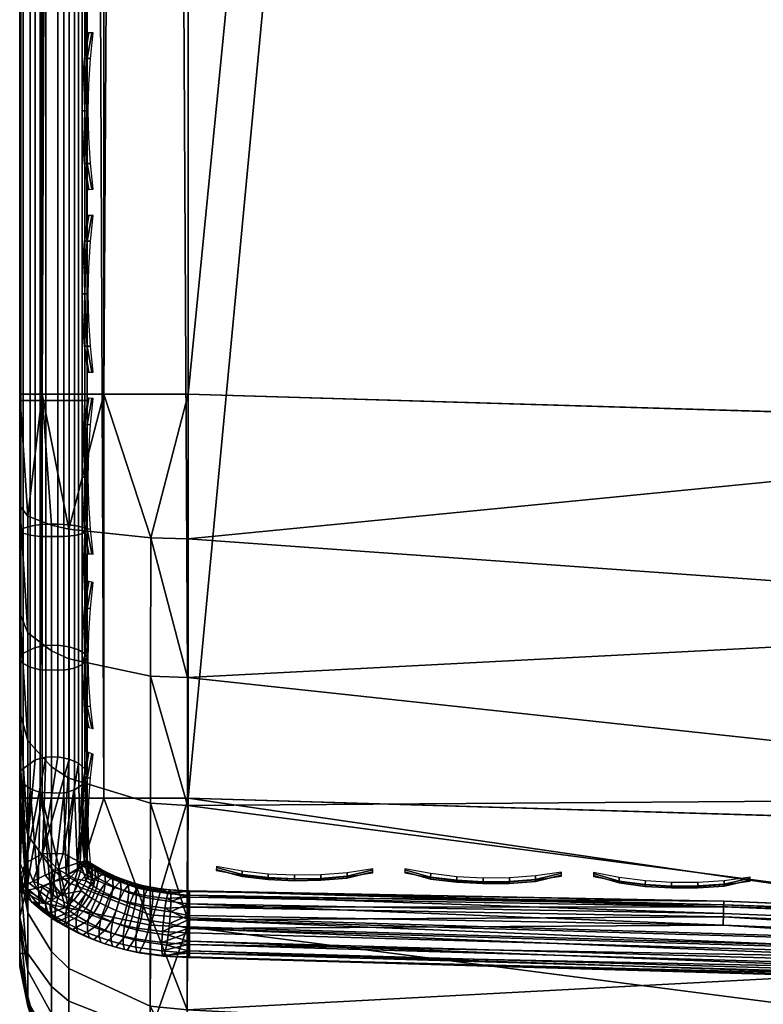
# Model space of a CAD drawing. Header units: inches. Extents: x 0 to 63.6, y -63.6 to 0.
# Tile 2 of 256: x 0 to 1.1, y -27.8 to -26.3. Entities that reach past the tile are written whole.
import ezdxf

# ---------------------------------------------------------------- set-up
doc = ezdxf.new("R2010")
doc.units = ezdxf.units.IN
doc.header["$LTSCALE"] = 0.03937
doc.header["$MEASUREMENT"] = 0
for name, color, linetype in [('A-FURN-3-ST', 151, 'Continuous'), ('A-FURN-3-ST-SEAM', 250, 'Continuous'), ('A-FURN-3-STITCH', 15, 'Continuous')]:
    doc.layers.add(name, color=color, linetype=linetype)

msp = doc.modelspace()

# ---------------------------------------------------------------- meshes
at = {"layer": 'A-FURN-3-ST'}
mesh = msp.add_polyface(dxfattribs=at)
corners = [(0.2497, -27.1155, 17.9788), (1.9318, -26.9508, 18), (0.25, -26.9009, 18), (0.2493, -27.3218, 17.9162), (1.9168, -27.2351, 17.9625), (0.249, -27.5119, 17.8145), (1.9029, -27.5001, 17.8526), (0.2488, -27.6787, 17.6778), (1.8909, -27.7276, 17.6778), (0.1946, -27.1142, 17.9727), (0.125, -26.9009, 17.9665), (0.0731, -27.1011, 17.9069), (0.0335, -26.9009, 17.875), (0.0473, -27.0952, 17.8771), (0.0121, -27.0817, 17.8091), (0.0121, -27.2555, 17.7562), (0.0472, -27.2821, 17.8203), (0.0121, -27.4157, 17.6705), (0.0471, -27.4542, 17.7281), (0.0121, -27.5561, 17.5553), (0.0471, -27.6052, 17.6043), (0.0121, -27.6712, 17.4148), (0.047, -27.7288, 17.4532), (0, -27.6075, 17.3722), (0.012, -27.7569, 17.2546), (0, -27.5019, 17.501), (0, -27.373, 17.6067), (0, -27.2261, 17.6853), (0, -27.0667, 17.7337), (0, -26.9009, 17.75), (0.1938, -27.6742, 17.6733), (0.1941, -27.5084, 17.8092), (0.1943, -27.3194, 17.9104), (0.073, -27.2937, 17.8484), (0.0729, -27.4711, 17.7533), (0.0728, -27.6266, 17.6257), (0.0472, -27.6525, 5.134), (0.0121, -27.6259, 5.1981), (0.0335, -27.5009, 5.125), (0, -27.5009, 5.25), (0, -27.5965, 5.269), (0, -27.6776, 5.3232), (0.0121, -27.7319, 5.269), (0.073, -27.6641, 5.1059), (0.125, -27.5009, 5.0335), (0.1943, -27.6898, 5.0439), (0.25, -27.5009, 5), (0.2493, -27.6922, 5.0381), (1.894, -27.7413, 5.0381), (0, -4.6005, 16.9), (0, -27.7509, 5.5), (0, -27.7509, 16.9), (0, -27.7345, 17.0658), (0, -27.6861, 17.2252), (0, -27.7318, 5.4043)]
mesh.append_faces([[corners[k] for k in face] for face in [(0, 1, 2), (0, 3, 4), (3, 5, 6), (5, 7, 8), (0, 2, 9), (9, 2, 10), (9, 10, 11), (11, 10, 12), (11, 12, 13), (13, 12, 14), (13, 14, 15, 16), (16, 15, 17, 18), (18, 17, 19, 20), (20, 19, 21, 22), (23, 24, 21), (23, 21, 25), (25, 21, 19), (25, 19, 26), (26, 19, 17), (26, 17, 27), (27, 17, 15), (27, 15, 28), (28, 15, 14), (28, 14, 29), (29, 14, 12), (30, 7, 31), (31, 7, 5), (31, 5, 32), (32, 5, 3), (32, 3, 9), (9, 3, 0), (32, 9, 11, 33), (33, 11, 13, 16), (33, 16, 18, 34), (34, 18, 20, 35), (32, 33, 34, 31), (31, 34, 35, 30), (36, 37, 38), (38, 37, 39), (39, 37, 40), (40, 37, 41), (41, 37, 42), (36, 38, 43), (43, 38, 44), (43, 44, 45), (45, 44, 46), (45, 46, 47), (46, 48, 47), (49, 50, 51), (29, 51, 52), (29, 52, 53), (50, 39, 54), (54, 39, 41), (41, 39, 40), (53, 23, 29), (29, 23, 25), (29, 25, 26), (26, 27, 29), (29, 27, 28)]])
mesh = msp.add_polyface(dxfattribs=at)
corners = [(8.5832, -27.9167, 18), (14.8812, -7.385, 18), (12.828, -6.8816, 18), (6.9387, -27.5612, 18), (10.758, -6.4531, 18), (8.6737, -6.1001, 18), (5.2796, -27.2813, 18), (6.5781, -5.823, 18), (3.6095, -27.0777, 18), (4.4737, -5.6222, 18), (1.9318, -26.9508, 18), (2.3634, -5.498, 18), (0.25, -26.9009, 18), (0.25, -5.4505, 18), (12.8904, -6.6038, 17.9625), (10.8102, -6.1732, 17.9625), (8.7157, -5.8185, 17.9625), (6.6097, -5.5401, 17.9625), (4.495, -5.3383, 17.9625), (10.9521, -5.4085, 17.1847), (13.068, -5.8081, 16.9), (10.9586, -5.3715, 16.9), (13.0363, -5.952, 17.45), (13.0601, -5.8447, 17.1847), (10.9323, -5.5166, 17.45), (12.9982, -6.1226, 17.6778), (10.9004, -5.6884, 17.6778), (8.8138, -5.1578, 17.45), (8.7882, -5.3307, 17.6778), (12.9484, -6.3449, 17.8526), (10.8588, -5.9124, 17.8526), (8.7548, -5.5561, 17.8526), (6.6392, -5.2764, 17.8526), (13.068, -5.8081, 5.5), (10.9586, -5.3715, 5.5), (0, -5.4505, 17.75), (0, -26.9009, 17.75), (0.0335, -5.4505, 17.875), (0.0335, -26.9009, 17.875), (0.125, -5.4505, 17.9665), (0.125, -26.9009, 17.9665), (0.25, -4.8505, 5), (0.25, -27.5009, 5), (0.125, -4.8505, 5.0335), (0.125, -27.5009, 5.0335), (0.0335, -4.8505, 5.125), (0.0335, -27.5009, 5.125), (0, -4.8505, 5.25), (0, -27.5009, 5.25), (15.0329, -6.8045, 5), (8.4459, -28.5008, 5), (12.9585, -6.2959, 5), (6.8285, -28.151, 5), (10.867, -5.8631, 5), (8.7611, -5.5065, 5), (5.1967, -27.8756, 5), (6.6437, -5.2266, 5), (3.5541, -27.6752, 5), (4.5175, -5.0238, 5), (1.9041, -27.5502, 5), (2.3853, -4.8984, 5), (10.9518, -5.409, 5.3087), (13.0005, -6.1093, 5.0381), (10.9021, -5.675, 5.0381), (10.9319, -5.5155, 5.1464), (13.0361, -5.951, 5.1464), (13.0598, -5.8452, 5.3087), (8.7894, -5.3172, 5.0381), (8.8134, -5.1568, 5.1464), (0, -4.6005, 5.5), (0, -27.7509, 5.5), (0, -4.6005, 16.9), (0, -27.7509, 16.9)]
mesh.append_faces([[corners[k] for k in face] for face in [(0, 1, 2), (3, 2, 4), (3, 4, 5), (6, 5, 7), (8, 7, 9), (8, 9, 10), (10, 9, 11), (10, 11, 12), (12, 11, 13), (4, 14, 15), (4, 15, 5), (5, 15, 16), (5, 16, 7), (7, 16, 17), (7, 17, 9), (9, 17, 18), (9, 18, 11), (19, 20, 21), (22, 23, 19, 24), (25, 22, 24, 26), (26, 24, 27, 28), (29, 25, 26, 30), (30, 26, 28, 31), (14, 29, 30, 15), (15, 30, 31, 16), (16, 31, 32, 17), (21, 33, 34), (35, 36, 37), (37, 36, 38), (37, 38, 39), (39, 38, 40), (39, 40, 13), (13, 40, 12), (41, 42, 43), (43, 42, 44), (43, 44, 45), (45, 44, 46), (45, 46, 47), (47, 46, 48), (49, 50, 51), (51, 52, 53), (53, 52, 54), (54, 55, 56), (56, 57, 58), (58, 59, 60), (60, 59, 42), (60, 42, 41), (33, 61, 34), (62, 53, 63), (62, 63, 64, 65), (65, 64, 61, 66), (53, 54, 63), (63, 54, 67), (63, 67, 68, 64), (69, 70, 71), (71, 72, 36), (69, 47, 48), (69, 48, 70), (36, 35, 71)]])
mesh = msp.add_polyface(dxfattribs=at)
corners = [(5.2387, -27.5631, 17.9625), (6.9387, -27.5612, 18), (5.2796, -27.2813, 18), (3.5815, -27.3611, 17.9625), (3.6095, -27.0777, 18), (1.9168, -27.2351, 17.9625), (1.9318, -26.9508, 18), (0.2497, -27.1155, 17.9788), (0.2493, -27.3218, 17.9162), (1.9029, -27.5001, 17.8526), (3.5555, -27.6251, 17.8526), (5.2006, -27.8256, 17.8526), (6.8348, -28.1013, 17.8526), (6.8849, -27.8408, 17.9625), (0.249, -27.5119, 17.8145), (1.8909, -27.7276, 17.6778), (3.5331, -27.8518, 17.6778), (5.1679, -28.0511, 17.6778), (6.7918, -28.325, 17.6778), (0.2486, -27.8153, 17.511), (1.8817, -27.9021, 17.45), (0.2483, -27.9797, 17.1146), (1.8759, -28.0119, 17.1847), (0.2483, -28.0009, 16.9), (1.9287, -28.0522, 16.9), (3.5051, -28.1351, 17.1847), (3.6049, -28.1828, 16.9), (5.127, -28.3328, 17.1847), (5.273, -28.3922, 16.9), (6.738, -28.6046, 17.1847), (6.9294, -28.6801, 16.9), (6.7588, -28.4967, 17.45), (5.1427, -28.2241, 17.45), (3.5159, -28.0258, 17.45), (6.5781, -5.823, 18), (6.8285, -28.151, 5), (6.7923, -28.3389, 5.0381), (5.1967, -27.8756, 5), (5.1692, -28.0649, 5.0381), (3.5541, -27.6752, 5), (3.5353, -27.8656, 5.0381), (1.9041, -27.5502, 5), (1.894, -27.7413, 5.0381), (0.25, -27.5009, 5), (0.2493, -27.6922, 5.0381), (1.8854, -27.9033, 5.1464), (0.2488, -27.8544, 5.1465), (1.8797, -28.0115, 5.3087), (0.2483, -28.0009, 5.5), (1.9287, -28.0522, 5.5), (3.5087, -28.1349, 5.3087), (3.6049, -28.1828, 5.5), (5.1303, -28.3327, 5.3087), (5.273, -28.3922, 5.5), (6.7412, -28.6046, 5.3087), (6.7617, -28.4982, 5.1464), (5.1459, -28.2255, 5.1464), (3.5194, -28.027, 5.1464), (6.6437, -5.2266, 5), (4.5175, -5.0238, 5)]
mesh.append_faces([[corners[k] for k in face] for face in [(0, 1, 2), (0, 2, 3), (3, 2, 4), (3, 4, 5), (5, 4, 6), (5, 6, 7), (5, 8, 9), (5, 9, 10, 3), (3, 10, 11, 0), (0, 11, 12, 13), (9, 14, 15), (9, 15, 16, 10), (10, 16, 17, 11), (11, 17, 18, 12), (15, 19, 20), (20, 21, 22), (22, 23, 24), (22, 24, 25), (25, 24, 26), (25, 26, 27), (27, 26, 28), (27, 28, 29), (29, 28, 30), (31, 18, 17, 32), (32, 17, 16, 33), (33, 16, 15, 20), (29, 31, 32, 27), (27, 32, 33, 25), (25, 33, 20, 22), (2, 34, 4), (35, 36, 37), (37, 36, 38), (37, 38, 39), (39, 38, 40), (39, 40, 41), (41, 40, 42), (41, 42, 43), (44, 42, 45), (46, 45, 47), (48, 47, 49), (49, 47, 50), (49, 50, 51), (51, 50, 52), (51, 52, 53), (53, 52, 54), (55, 54, 52, 56), (56, 52, 50, 57), (57, 50, 47, 45), (36, 55, 56, 38), (38, 56, 57, 40), (40, 57, 45, 42), (58, 37, 39), (59, 39, 41), (53, 30, 28), (53, 28, 51), (51, 28, 26), (51, 26, 49), (49, 26, 24), (49, 24, 48)]])
mesh = msp.add_polyface(dxfattribs=at)
corners = [(1.8909, -27.7276, 17.6778), (0.2488, -27.6787, 17.6778), (0.2486, -27.8153, 17.511), (1.8817, -27.9021, 17.45), (0.2484, -27.9171, 17.3209), (0.2483, -27.9797, 17.1146), (1.8759, -28.0119, 17.1847), (0.2483, -28.0009, 16.9), (0.047, -27.7288, 17.4532), (0.0121, -27.6712, 17.4148), (0.012, -27.7569, 17.2546), (0.047, -27.8209, 17.2811), (0.012, -27.8097, 17.0808), (0.047, -27.8776, 17.0943), (0.0332, -27.8754, 16.9), (0, -27.7509, 16.9), (0, -27.7345, 17.0658), (0, -27.6861, 17.2252), (0, -27.6075, 17.3722), (0.0726, -27.9073, 17.1002), (0.124, -27.9668, 16.9), (0.1934, -27.9733, 17.1133), (0.1935, -27.9111, 17.3184), (0.1937, -27.81, 17.5075), (0.1938, -27.6742, 17.6733), (0.0728, -27.6266, 17.6257), (0.0471, -27.6052, 17.6043), (0.0727, -27.754, 17.4701), (0.0727, -27.8489, 17.2927), (0.2484, -27.9627, 5.3087), (0.2483, -28.0009, 5.5), (0.1935, -27.9567, 5.3112), (0.124, -27.9668, 5.5), (0.0727, -27.8946, 5.3369), (0.0332, -27.8754, 5.5), (0.047, -27.8665, 5.3486), (0.012, -27.8026, 5.375), (0.0121, -27.7319, 5.269), (0.047, -27.7808, 5.22), (0.0121, -27.6259, 5.1981), (0.0472, -27.6525, 5.134), (0, -27.6776, 5.3232), (0, -27.7318, 5.4043), (0, -27.7509, 5.5), (0.1943, -27.6898, 5.0439), (0.2493, -27.6922, 5.0381), (0.1938, -27.8499, 5.151), (0.2488, -27.8544, 5.1465), (0.0728, -27.8023, 5.1985), (0.073, -27.6641, 5.1059), (1.8854, -27.9033, 5.1464), (1.8797, -28.0115, 5.3087), (1.9287, -28.0522, 16.9)]
mesh.append_faces([[corners[k] for k in face] for face in [(0, 1, 2), (3, 2, 4), (3, 4, 5), (6, 5, 7), (8, 9, 10, 11), (11, 10, 12, 13), (13, 12, 14), (14, 12, 15), (15, 12, 16), (16, 12, 17), (17, 12, 10), (17, 10, 18), (13, 14, 19), (19, 14, 20), (19, 20, 21), (21, 20, 7), (21, 7, 5), (21, 5, 22), (22, 5, 4), (22, 4, 23), (23, 4, 2), (23, 2, 24), (24, 2, 1), (25, 26, 8, 27), (27, 8, 11, 28), (28, 11, 13, 19), (24, 25, 27, 23), (23, 27, 28, 22), (22, 28, 19, 21), (29, 30, 31), (31, 30, 32), (31, 32, 33), (33, 32, 34), (33, 34, 35), (35, 34, 36), (35, 36, 37, 38), (38, 37, 39, 40), (41, 37, 42), (42, 37, 36), (42, 36, 43), (43, 36, 34), (44, 45, 46), (46, 45, 47), (46, 47, 31), (31, 47, 29), (46, 31, 33, 48), (48, 33, 35, 38), (48, 38, 40, 49), (46, 48, 49, 44), (30, 7, 32), (32, 7, 20), (32, 20, 34), (34, 20, 14), (34, 14, 43), (43, 14, 15), (45, 50, 47), (47, 51, 29), (29, 51, 30), (30, 52, 7)]])
at = {"layer": 'A-FURN-3-ST-SEAM'}
mesh = msp.add_polyface(dxfattribs=at)
corners = [(0.0567, -27.0937, 17.8324), (0.039, -27.0939, 17.8334), (0.039, -26.91, 17.8515), (0.0567, -26.91, 17.8505), (0.039, -19.7597, 17.8515), (0.0567, -19.7597, 17.8505), (0.039, -12.6094, 17.8515), (0.0567, -12.6094, 17.8505), (0.0003, -12.6094, 17.9045), (0.0019, -12.6094, 17.8868), (0.0019, -19.7597, 17.8868), (0.0003, -19.7597, 17.9045), (0.0019, -26.91, 17.8868), (0.0003, -26.91, 17.9045), (0.0228, -27.0953, 17.8406), (0.0228, -26.91, 17.8588), (0.0228, -19.7597, 17.8588), (0.0228, -12.6094, 17.8588), (0.1, -26.91, 17.9), (0.0929, -26.91, 17.9255), (0.1, -27.0951, 17.8825), (0.0929, -19.7597, 17.9255), (0.1, -19.7597, 17.9), (0.0929, -12.6094, 17.9255), (0.0812, -12.6094, 17.939), (0.0812, -19.7597, 17.939), (0.0812, -26.91, 17.939), (0.0655, -12.6094, 17.9472), (0.0655, -19.7597, 17.9472), (0.0655, -26.91, 17.9472), (0.0051, -12.6094, 17.9217), (0.0051, -19.7597, 17.9217), (0.0051, -26.91, 17.9217), (0.0872, -12.6094, 17.8675), (0.0965, -12.6094, 17.8826), (0.0965, -19.7597, 17.8826), (0.0872, -19.7597, 17.8675), (0.0965, -26.91, 17.8826), (0.0872, -26.91, 17.8675), (0.0965, -27.0999, 17.8639), (0.0872, -27.097, 17.8491), (0.1, -12.6094, 17.9), (0.0304, -26.91, 17.9459), (0.0304, -19.7597, 17.9459), (0.0304, -12.6094, 17.9459), (0.0155, -26.91, 17.9362), (0.0155, -19.7597, 17.9362), (0.0155, -12.6094, 17.9362), (0.0019, -27.1007, 17.868), (0.0734, -27.0948, 17.8381), (0.0734, -26.91, 17.8563), (0.0734, -19.7597, 17.8563)]
mesh.append_faces([[corners[k] for k in face] for face in [(0, 1, 2, 3), (3, 2, 4, 5), (5, 4, 6, 7), (8, 9, 10, 11), (11, 10, 12, 13), (1, 14, 15, 2), (2, 15, 16, 4), (4, 16, 17, 6), (18, 19, 20), (19, 18, 21), (21, 18, 22), (21, 22, 23), (23, 24, 25, 21), (21, 25, 26, 19), (24, 27, 28, 25), (25, 28, 29, 26), (30, 8, 11, 31), (31, 11, 13, 32), (33, 34, 35, 36), (36, 35, 37, 38), (38, 37, 39, 40), (35, 41, 22), (35, 22, 37), (37, 22, 18), (37, 18, 20), (42, 29, 28, 43), (43, 28, 27, 44), (45, 42, 43, 46), (46, 43, 44, 47), (32, 45, 46, 31), (31, 46, 47, 30), (14, 48, 12, 15), (15, 12, 10, 16), (49, 0, 3, 50), (50, 3, 5, 51), (40, 49, 50, 38), (38, 50, 51, 36)]])
mesh = msp.add_polyface(dxfattribs=at)
corners = [(0.0567, -27.4394, 17.6892), (0.039, -27.44, 17.69), (0.039, -27.2741, 17.7791), (0.0567, -27.2737, 17.7781), (0.039, -27.0939, 17.8334), (0.0567, -27.0937, 17.8324), (0.0003, -26.91, 17.9045), (0.0019, -26.91, 17.8868), (0.0019, -27.1007, 17.868), (0.0003, -27.1041, 17.8854), (0.0019, -27.2876, 17.8117), (0.0003, -27.2944, 17.8281), (0.0228, -27.4441, 17.6961), (0.0228, -27.2769, 17.7858), (0.0228, -27.0953, 17.8406), (0.1, -27.2927, 17.8239), (0.0929, -27.3025, 17.8475), (0.1, -27.4463, 17.7439), (0.1, -27.1032, 17.881), (0.0929, -27.1082, 17.906), (0.1, -27.2772, 17.8301), (0.1, -27.0951, 17.8825), (0.0929, -26.91, 17.9255), (0.0812, -26.91, 17.939), (0.0812, -27.1108, 17.9192), (0.0812, -27.3076, 17.8599), (0.0655, -26.91, 17.9472), (0.0655, -27.1123, 17.9272), (0.0655, -27.3107, 17.8674), (0.0051, -26.91, 17.9217), (0.0051, -27.1074, 17.9022), (0.0051, -27.301, 17.8439), (0.0872, -27.097, 17.8491), (0.0965, -27.0999, 17.8639), (0.0965, -27.286, 17.8078), (0.0872, -27.2803, 17.7939), (0.0965, -27.4573, 17.7159), (0.0872, -27.4489, 17.7033), (0.0965, -26.91, 17.8826), (0.0304, -27.3102, 17.8662), (0.0304, -27.1121, 17.9259), (0.0304, -26.91, 17.9459), (0.0019, -27.4597, 17.7193), (0.0734, -27.4427, 17.694), (0.0734, -27.2759, 17.7835), (0.0155, -27.3065, 17.8573), (0.0155, -27.1102, 17.9164), (0.0155, -26.91, 17.9362), (0.0734, -27.0948, 17.8381)]
mesh.append_faces([[corners[k] for k in face] for face in [(0, 1, 2, 3), (3, 2, 4, 5), (6, 7, 8, 9), (9, 8, 10, 11), (1, 12, 13, 2), (2, 13, 14, 4), (15, 16, 17), (18, 19, 20), (20, 19, 16), (20, 16, 15), (21, 22, 19), (21, 19, 18), (22, 23, 24, 19), (19, 24, 25, 16), (23, 26, 27, 24), (24, 27, 28, 25), (29, 6, 9, 30), (30, 9, 11, 31), (32, 33, 34, 35), (35, 34, 36, 37), (38, 21, 33), (33, 21, 18), (33, 18, 20), (33, 20, 34), (34, 20, 15), (34, 15, 17), (39, 28, 27, 40), (40, 27, 26, 41), (13, 12, 42, 10), (35, 37, 43, 44), (44, 43, 0, 3), (45, 39, 40, 46), (46, 40, 41, 47), (31, 45, 46, 30), (30, 46, 47, 29), (13, 10, 8, 14), (44, 3, 5, 48), (35, 44, 48, 32)]])
mesh = msp.add_polyface(dxfattribs=at)
corners = [(0.09, -27.5959, 17.5859), (0.0965, -27.4573, 17.7159), (0.0999, -27.5938, 17.6261), (0.1, -27.467, 17.7303), (0.1, -27.594, 17.6295), (0.0872, -27.4489, 17.7033), (0.0647, -27.5833, 17.5733), (0.0734, -27.4427, 17.694), (0.0338, -27.5837, 17.5737), (0.0567, -27.4394, 17.6892), (0.039, -27.44, 17.69), (0.0003, -27.2944, 17.8281), (0.0019, -27.2876, 17.8117), (0.0019, -27.4597, 17.7193), (0.0003, -27.4695, 17.734), (0, -27.6176, 17.6076), (0.0091, -27.5968, 17.5868), (0.0228, -27.4441, 17.6961), (0.0051, -27.4791, 17.7483), (0.0102, -27.6383, 17.6287), (0.0155, -27.4872, 17.7603), (0.0274, -27.6339, 17.6531), (0.0304, -27.4926, 17.7684), (0.0508, -27.6247, 17.6692), (0.0655, -27.4933, 17.7694), (0.0692, -27.6156, 17.6724), (0.0812, -27.4887, 17.7627), (0.0859, -27.6057, 17.666), (0.0929, -27.4812, 17.7515), (0.0966, -27.5979, 17.6505), (0.1, -27.5941, 17.6303), (0.1, -27.4463, 17.7439), (0.0929, -27.3025, 17.8475), (0.0812, -27.3076, 17.8599), (0.0655, -27.3107, 17.8674), (0.0051, -27.301, 17.8439), (0.0965, -27.286, 17.8078), (0.0304, -27.3102, 17.8662), (0.0155, -27.3065, 17.8573)]
mesh.append_faces([[corners[k] for k in face] for face in [(0, 1, 2), (2, 1, 3), (2, 3, 4), (1, 0, 5), (5, 0, 6), (5, 6, 7), (7, 6, 8), (7, 8, 9), (9, 8, 10), (11, 12, 13, 14), (14, 13, 15), (15, 13, 16), (16, 13, 17), (16, 17, 10), (8, 16, 10), (14, 15, 18), (18, 19, 20), (20, 21, 22), (22, 23, 24), (24, 23, 25), (24, 25, 26), (26, 25, 27), (26, 27, 28), (28, 27, 29), (28, 29, 3), (3, 29, 30), (3, 30, 4), (31, 32, 28), (31, 28, 3), (32, 33, 26, 28), (33, 34, 24, 26), (35, 11, 14, 18), (36, 31, 1), (1, 31, 3), (22, 24, 34, 37), (35, 18, 20, 38), (38, 20, 22, 37)]])
mesh = msp.add_polyface(dxfattribs=at)
corners = [(0.0051, -27.4791, 17.7483), (0, -27.6176, 17.6076), (0.01, -27.6383, 17.6283), (0.0102, -27.6383, 17.6287), (0.0155, -27.4872, 17.7603), (0.0274, -27.6339, 17.6531), (0.0304, -27.4926, 17.7684), (0.0508, -27.6247, 17.6692), (0.09, -27.5959, 17.5859), (0.0571, -27.607, 17.5472), (0.0647, -27.5833, 17.5733), (0.0338, -27.5837, 17.5737), (0.0376, -27.6154, 17.5403), (0.02, -27.6241, 17.5436), (0.0091, -27.5968, 17.5868), (0.007, -27.6317, 17.5565), (0.0005, -27.637, 17.5772), (0.0376, -27.6572, 17.58), (0.0623, -27.6441, 17.5669), (0.0823, -27.6207, 17.5691), (0.0999, -27.5938, 17.6261), (0.1005, -27.5976, 17.6074), (0.1017, -27.6093, 17.5941), (0.0985, -27.6236, 17.5839), (0.0966, -27.5979, 17.6505), (0.0859, -27.6057, 17.666), (0.0973, -27.6009, 17.6561), (0.0859, -27.6076, 17.6681), (0.0986, -27.6149, 17.6753), (0.1092, -27.6077, 17.6628), (0.0692, -27.6156, 17.6724), (0.0745, -27.6191, 17.6754), (0.088, -27.6269, 17.6831), (0.0566, -27.6493, 17.6743), (0.0715, -27.6579, 17.6829), (0.0334, -27.6332, 17.6583), (0.0427, -27.6401, 17.6652), (0.0495, -27.6448, 17.6698), (0.0912, -27.6386, 17.5782), (0.105, -27.6284, 17.5887), (0.098, -27.6437, 17.5832)]
mesh.append_faces([[corners[k] for k in face] for face in [(0, 1, 2), (0, 2, 3), (4, 3, 5), (6, 5, 7), (8, 9, 10), (10, 9, 11), (11, 9, 12), (11, 12, 13), (11, 13, 14), (14, 13, 15), (14, 15, 16), (2, 1, 16), (16, 1, 14), (17, 15, 13), (18, 13, 12), (18, 12, 9), (8, 19, 9), (9, 19, 18), (20, 21, 8), (8, 21, 22), (8, 22, 23), (24, 25, 26), (26, 25, 27), (26, 27, 28, 29), (25, 30, 27), (27, 30, 31), (27, 31, 32, 28), (30, 7, 31), (31, 7, 33), (31, 33, 34, 32), (5, 35, 7), (7, 35, 36), (7, 36, 37), (18, 19, 38), (38, 19, 23), (38, 23, 39, 40), (19, 8, 23)]])
mesh = msp.add_polyface(dxfattribs=at)
corners = [(0.1336, -27.6132, 17.6454), (0.1379, -27.6199, 17.6296), (0.1219, -27.6073, 17.6395), (0.1265, -27.6142, 17.6239), (0.1111, -27.6011, 17.6334), (0.1161, -27.6083, 17.618), (0.1061, -27.598, 17.6303), (0.1113, -27.6053, 17.615), (0.1015, -27.5949, 17.6272), (0.1069, -27.6024, 17.6121), (0.0999, -27.5938, 17.6261), (0.1005, -27.5976, 17.6074), (0.0985, -27.6236, 17.5839), (0.1017, -27.6093, 17.5941), (0.108, -27.6141, 17.5988), (0.105, -27.6284, 17.5887), (0.1123, -27.617, 17.6017), (0.1094, -27.6314, 17.5917), (0.1171, -27.62, 17.6046), (0.1142, -27.6344, 17.5947), (0.1274, -27.6258, 17.6105), (0.1248, -27.6405, 17.6006), (0.1387, -27.6315, 17.6161), (0.1363, -27.6462, 17.6064), (0.1352, -27.62, 17.6751), (0.1458, -27.6186, 17.6508), (0.1219, -27.6141, 17.6692), (0.1092, -27.6077, 17.6628), (0.0973, -27.6009, 17.6561), (0.0966, -27.5979, 17.6505), (0.1, -27.5941, 17.6303), (0.1, -27.594, 17.6295), (0.0986, -27.6149, 17.6753), (0.1122, -27.6218, 17.6822), (0.1263, -27.6281, 17.6884), (0.088, -27.6269, 17.6831), (0.1025, -27.6342, 17.6904), (0.1175, -27.6408, 17.697), (0.1328, -27.6467, 17.7029), (0.1407, -27.6336, 17.6939), (0.1027, -27.6469, 17.5864), (0.098, -27.6437, 17.5832)]
mesh.append_faces([[corners[k] for k in face] for face in [(0, 1, 2), (2, 1, 3), (2, 3, 4), (4, 3, 5), (4, 5, 6), (6, 5, 7), (6, 7, 8), (8, 7, 9), (8, 9, 10), (10, 9, 11), (12, 13, 14, 15), (15, 14, 16, 17), (17, 16, 18, 19), (19, 18, 20, 21), (21, 20, 22, 23), (24, 25, 26), (26, 25, 0), (26, 0, 27), (27, 0, 2), (27, 2, 28), (28, 2, 4), (28, 4, 29), (29, 4, 6), (29, 6, 30), (30, 6, 8), (30, 8, 31), (31, 8, 10), (27, 32, 33, 26), (26, 33, 34, 24), (32, 35, 36, 33), (33, 36, 37, 34), (34, 37, 38, 39), (40, 41, 15, 17), (1, 22, 20, 3), (3, 20, 18, 5), (5, 18, 16, 7), (7, 16, 14, 9), (9, 14, 13, 11)]])
mesh = msp.add_polyface(dxfattribs=at)
corners = [(0.2233, -27.6371, 17.6691), (0.2243, -27.643, 17.6525), (0.2091, -27.6354, 17.6674), (0.1971, -27.6391, 17.6486), (0.1951, -27.6331, 17.6652), (0.1818, -27.6304, 17.6625), (0.1842, -27.6365, 17.646), (0.1697, -27.6272, 17.6593), (0.1726, -27.6335, 17.643), (0.1579, -27.6234, 17.6555), (0.1614, -27.6298, 17.6393), (0.1458, -27.6186, 17.6508), (0.1496, -27.6252, 17.6348), (0.1336, -27.6132, 17.6454), (0.1379, -27.6199, 17.6296), (0.1363, -27.6462, 17.6064), (0.1387, -27.6315, 17.6161), (0.1504, -27.6367, 17.6213), (0.1482, -27.6515, 17.6117), (0.162, -27.6413, 17.6258), (0.1601, -27.6562, 17.6163), (0.1898, -27.6361, 17.691), (0.1752, -27.633, 17.688), (0.1616, -27.6295, 17.6845), (0.1485, -27.6252, 17.6802), (0.1352, -27.62, 17.6751), (0.1263, -27.6281, 17.6884), (0.1407, -27.6336, 17.6939), (0.155, -27.6382, 17.6985), (0.1697, -27.6421, 17.7024), (0.1854, -27.6454, 17.7056), (0.218, -27.65, 17.7102), (0.2204, -27.6404, 17.6953), (0.1328, -27.6467, 17.7029), (0.1483, -27.6518, 17.7078), (0.2245, -27.6544, 17.6388), (0.1975, -27.6506, 17.635), (0.1847, -27.6479, 17.6324), (0.1732, -27.6449, 17.6294)]
mesh.append_faces([[corners[k] for k in face] for face in [(0, 1, 2), (2, 1, 3), (2, 3, 4), (4, 3, 5), (5, 3, 6), (5, 6, 7), (7, 6, 8), (7, 8, 9), (9, 8, 10), (9, 10, 11), (11, 10, 12), (11, 12, 13), (13, 12, 14), (15, 16, 17, 18), (18, 17, 19, 20), (0, 2, 21), (21, 2, 4), (21, 4, 22), (22, 4, 5), (22, 5, 23), (23, 5, 7), (23, 7, 24), (24, 7, 9), (24, 9, 25), (25, 9, 11), (25, 26, 27, 24), (24, 27, 28, 23), (23, 28, 29, 22), (22, 29, 30, 21), (21, 30, 31, 32), (27, 33, 34, 28), (32, 0, 21), (3, 1, 35, 36), (3, 36, 37, 6), (6, 37, 38, 8), (8, 38, 19, 10), (10, 19, 17, 12), (12, 17, 16, 14)]])
mesh = msp.add_polyface(dxfattribs=at)
corners = [(0.01, -27.6383, 17.6283), (0.0005, -27.637, 17.5772), (0.0176, -27.655, 17.6034), (0.0376, -27.6572, 17.58), (0.007, -27.6317, 17.5565), (0.02, -27.6241, 17.5436), (0.0623, -27.6441, 17.5669), (0.0495, -27.6448, 17.6698), (0.0427, -27.6401, 17.6652), (0.0384, -27.6549, 17.6565), (0.0453, -27.6597, 17.6612), (0.0386, -27.6673, 17.6436), (0.0456, -27.6721, 17.6484), (0.0431, -27.6759, 17.6286), (0.0499, -27.6805, 17.6333), (0.0515, -27.6792, 17.6133), (0.058, -27.6837, 17.6177), (0.0753, -27.6694, 17.5896), (0.0808, -27.6732, 17.5934), (0.0334, -27.6332, 17.6583), (0.0274, -27.6339, 17.6531), (0.0289, -27.6479, 17.6494), (0.0102, -27.6383, 17.6287), (0.0291, -27.6603, 17.6366), (0.0426, -27.6726, 17.6068), (0.0338, -27.669, 17.6218), (0.0674, -27.6635, 17.5838), (0.0802, -27.6526, 17.5783), (0.0566, -27.6493, 17.6743), (0.0508, -27.6247, 17.6692), (0.0838, -27.6813, 17.6826), (0.0872, -27.6659, 17.6908), (0.0715, -27.6579, 17.6829), (0.0678, -27.6731, 17.6745), (0.0526, -27.6643, 17.6658), (0.084, -27.6936, 17.6698), (0.068, -27.6855, 17.6617), (0.0528, -27.6767, 17.653), (0.0718, -27.6936, 17.6463), (0.057, -27.685, 17.6377), (0.079, -27.6962, 17.6302), (0.0647, -27.688, 17.622), (0.0867, -27.6769, 17.5971)]
mesh.append_faces([[corners[k] for k in face] for face in [(0, 1, 2), (2, 1, 3), (3, 1, 4), (3, 5, 6), (7, 8, 9, 10), (10, 9, 11, 12), (12, 11, 13, 14), (14, 13, 15, 16), (16, 15, 17, 18), (19, 20, 21), (21, 20, 22), (21, 22, 23), (23, 22, 0), (23, 0, 2), (3, 24, 2), (2, 24, 25), (2, 25, 23), (23, 25, 13, 11), (24, 3, 26), (26, 3, 6), (26, 6, 27), (28, 29, 7), (30, 31, 32, 33), (33, 32, 28, 34), (34, 28, 7, 10), (35, 30, 33, 36), (36, 33, 34, 37), (37, 34, 10, 12), (38, 36, 37, 39), (39, 37, 12, 14), (40, 38, 39, 41), (41, 39, 14, 16), (42, 41, 16, 18), (17, 15, 24, 26), (15, 13, 25, 24), (11, 9, 21, 23), (9, 8, 19, 21)]])
mesh = msp.add_polyface(dxfattribs=at)
corners = [(0.088, -27.6269, 17.6831), (0.0715, -27.6579, 17.6829), (0.0872, -27.6659, 17.6908), (0.1025, -27.6342, 17.6904), (0.1036, -27.6731, 17.6981), (0.1175, -27.6408, 17.697), (0.1206, -27.6796, 17.7045), (0.1328, -27.6467, 17.7029), (0.1378, -27.6852, 17.71), (0.1483, -27.6518, 17.7078), (0.0808, -27.6732, 17.5934), (0.0753, -27.6694, 17.5896), (0.0875, -27.658, 17.5837), (0.0926, -27.6615, 17.5871), (0.098, -27.6437, 17.5832), (0.1027, -27.6469, 17.5864), (0.0802, -27.6526, 17.5783), (0.0623, -27.6441, 17.5669), (0.0912, -27.6386, 17.5782), (0.1355, -27.701, 17.7022), (0.1178, -27.6953, 17.6965), (0.1005, -27.6887, 17.69), (0.0838, -27.6813, 17.6826), (0.1356, -27.7133, 17.6893), (0.118, -27.7076, 17.6837), (0.1007, -27.701, 17.6771), (0.084, -27.6936, 17.6698), (0.138, -27.7209, 17.6733), (0.1208, -27.7153, 17.6678), (0.1039, -27.7089, 17.6614), (0.0875, -27.7016, 17.6542), (0.068, -27.6855, 17.6617), (0.0718, -27.6936, 17.6463), (0.1426, -27.7224, 17.6562), (0.1262, -27.7171, 17.6509), (0.1099, -27.7109, 17.6448), (0.0942, -27.7039, 17.6378), (0.079, -27.6962, 17.6302), (0.1412, -27.7028, 17.6228), (0.1269, -27.6972, 17.6173), (0.1129, -27.691, 17.6111), (0.0994, -27.6842, 17.6043), (0.0647, -27.688, 17.622), (0.0867, -27.6769, 17.5971), (0.1357, -27.6839, 17.6094), (0.1225, -27.6781, 17.6036), (0.1099, -27.6717, 17.5972), (0.0981, -27.6649, 17.5905), (0.1432, -27.668, 17.6073), (0.1308, -27.6624, 17.6018), (0.1188, -27.6564, 17.5958), (0.1077, -27.6501, 17.5896), (0.1363, -27.6462, 17.6064), (0.1248, -27.6405, 17.6006), (0.1142, -27.6344, 17.5947), (0.1094, -27.6314, 17.5917), (0.0674, -27.6635, 17.5838)]
mesh.append_faces([[corners[k] for k in face] for face in [(0, 1, 2, 3), (3, 2, 4, 5), (5, 4, 6, 7), (7, 6, 8, 9), (10, 11, 12, 13), (13, 12, 14, 15), (16, 17, 18), (16, 18, 14, 12), (19, 8, 6, 20), (20, 6, 4, 21), (21, 4, 2, 22), (23, 19, 20, 24), (24, 20, 21, 25), (25, 21, 22, 26), (27, 23, 24, 28), (28, 24, 25, 29), (29, 25, 26, 30), (30, 26, 31, 32), (33, 27, 28, 34), (34, 28, 29, 35), (35, 29, 30, 36), (36, 30, 32, 37), (38, 34, 35, 39), (39, 35, 36, 40), (40, 36, 37, 41), (41, 37, 42, 43), (44, 39, 40, 45), (45, 40, 41, 46), (46, 41, 43, 47), (47, 43, 10, 13), (48, 44, 45, 49), (49, 45, 46, 50), (50, 46, 47, 51), (51, 47, 13, 15), (52, 49, 50, 53), (53, 50, 51, 54), (54, 51, 15, 55), (12, 11, 56, 16)]])
mesh = msp.add_polyface(dxfattribs=at)
corners = [(0.25, -27.7184, 17.7173), (0.2111, -27.7153, 17.7164), (0.2111, -27.7276, 17.7035), (0.1601, -27.6562, 17.6163), (0.162, -27.6413, 17.6258), (0.1732, -27.6449, 17.6294), (0.1715, -27.6599, 17.62), (0.1847, -27.6479, 17.6324), (0.1833, -27.663, 17.623), (0.1975, -27.6506, 17.635), (0.1964, -27.6657, 17.6257), (0.2245, -27.6544, 17.6388), (0.224, -27.6696, 17.6296), (0.155, -27.6382, 17.6985), (0.1483, -27.6518, 17.7078), (0.1642, -27.656, 17.712), (0.1697, -27.6421, 17.7024), (0.1809, -27.6595, 17.7155), (0.1854, -27.6454, 17.7056), (0.2157, -27.6644, 17.7204), (0.218, -27.65, 17.7102), (0.1378, -27.6852, 17.71), (0.1556, -27.6899, 17.7147), (0.174, -27.6938, 17.7186), (0.2119, -27.6992, 17.7239), (0.1724, -27.7098, 17.711), (0.1536, -27.7058, 17.707), (0.1355, -27.701, 17.7022), (0.1725, -27.7221, 17.6981), (0.1537, -27.7181, 17.6941), (0.1356, -27.7133, 17.6893), (0.1558, -27.7256, 17.678), (0.138, -27.7209, 17.6733), (0.1857, -27.7145, 17.6344), (0.1772, -27.7306, 17.6644), (0.1595, -27.7269, 17.6607), (0.1701, -27.7112, 17.6312), (0.1426, -27.7224, 17.6562), (0.1554, -27.7074, 17.6274), (0.1262, -27.7171, 17.6509), (0.1412, -27.7028, 17.6228), (0.2206, -27.7042, 17.6296), (0.2182, -27.7191, 17.639), (0.1901, -27.6999, 17.6253), (0.1755, -27.6969, 17.6223), (0.1621, -27.6933, 17.6188), (0.149, -27.6891, 17.6145), (0.1269, -27.6972, 17.6173), (0.1357, -27.6839, 17.6094), (0.2226, -27.6869, 17.6261), (0.1938, -27.6828, 17.6221), (0.1802, -27.68, 17.6193), (0.1677, -27.6768, 17.6161), (0.1557, -27.6728, 17.6121), (0.1432, -27.668, 17.6073), (0.1482, -27.6515, 17.6117), (0.1308, -27.6624, 17.6018), (0.1363, -27.6462, 17.6064)]
mesh.append_faces([[corners[k] for k in face] for face in [(0, 1, 2), (3, 4, 5, 6), (6, 5, 7, 8), (8, 7, 9, 10), (10, 9, 11, 12), (13, 14, 15, 16), (16, 15, 17, 18), (18, 17, 19, 20), (14, 21, 22, 15), (15, 22, 23, 17), (17, 23, 24, 19), (1, 24, 23, 25), (25, 23, 22, 26), (26, 22, 21, 27), (2, 1, 25, 28), (28, 25, 26, 29), (29, 26, 27, 30), (31, 29, 30, 32), (33, 34, 35, 36), (36, 35, 37, 38), (38, 37, 39, 40), (41, 42, 33, 43), (43, 33, 36, 44), (44, 36, 38, 45), (45, 38, 40, 46), (46, 40, 47, 48), (10, 12, 49, 50), (50, 49, 41, 43), (50, 43, 44, 51), (51, 44, 45, 52), (52, 45, 46, 53), (53, 46, 48, 54), (10, 50, 51, 8), (8, 51, 52, 6), (6, 52, 53, 3), (3, 53, 54, 55), (55, 54, 56, 57)]])
mesh = msp.add_polyface(dxfattribs=at)
corners = [(0.25, -27.6947, 17.628), (0.2519, -27.6947, 17.628), (0.25, -27.7132, 17.6344), (0.25, -27.7184, 17.7173), (0.2519, -27.7184, 17.7173), (0.2519, -27.7009, 17.7259), (0.25, -27.7008, 17.7259), (0.2519, -27.6814, 17.7271), (0.25, -27.6814, 17.7271), (0.2519, -27.6628, 17.7208), (0.25, -27.6628, 17.7208), (0.2519, -27.6482, 17.7078), (0.25, -27.6482, 17.7078), (0.2519, -27.6396, 17.6902), (0.25, -27.6397, 17.6901), (0.2519, -27.6385, 17.6706), (0.25, -27.6385, 17.6706), (0.2157, -27.6644, 17.7204), (0.2119, -27.6992, 17.7239), (0.2111, -27.7153, 17.7164), (0.25, -27.7278, 17.6473), (0.2182, -27.7191, 17.639), (0.2206, -27.7042, 17.6296), (0.2226, -27.6869, 17.6261), (0.25, -27.6754, 17.6292), (0.224, -27.6696, 17.6296), (0.25, -27.6579, 17.6377), (0.2245, -27.6544, 17.6388), (0.25, -27.645, 17.6522), (0.2243, -27.643, 17.6525), (0.2233, -27.6371, 17.6691), (0.218, -27.65, 17.7102), (0.2204, -27.6404, 17.6953), (0.2519, -27.6579, 17.6377), (0.2519, -27.6753, 17.6292)]
mesh.append_faces([[corners[k] for k in face] for face in [(0, 1, 2), (3, 4, 5), (3, 5, 6), (6, 5, 7), (6, 7, 8), (8, 9, 10), (10, 9, 11), (10, 11, 12), (12, 11, 13), (12, 13, 14), (14, 15, 16), (10, 17, 8), (8, 17, 18), (8, 18, 6), (6, 18, 19), (6, 19, 3), (20, 21, 2), (2, 21, 22), (2, 22, 0), (0, 22, 23), (0, 23, 24), (24, 23, 25), (24, 25, 26), (26, 25, 27), (26, 27, 28), (28, 27, 29), (28, 29, 16), (16, 29, 30), (17, 10, 31), (31, 10, 12), (31, 12, 32), (32, 12, 14), (32, 14, 30), (30, 14, 16), (16, 15, 28), (28, 33, 26), (26, 34, 24), (24, 1, 0)]])
mesh = msp.add_polyface(dxfattribs=at)
corners = [(0.25, -27.7132, 17.6344), (0.2519, -27.6947, 17.628), (0.2519, -27.7132, 17.6344), (0.2519, -27.7278, 17.6473), (0.2519, -27.6814, 17.7271), (0.2519, -27.6628, 17.7208), (0.25, -27.6814, 17.7271), (0.25, -27.6397, 17.6901), (0.2519, -27.6396, 17.6902), (0.2519, -27.6385, 17.6706), (0.25, -27.645, 17.6522), (0.2519, -27.6449, 17.6522), (0.2519, -27.6579, 17.6377), (0.25, -27.6579, 17.6377), (0.2519, -27.6753, 17.6292), (0.25, -27.6754, 17.6292), (0.2519, -27.7184, 17.7173), (1.8423, -27.7471, 17.7259), (0.2519, -27.7009, 17.7259), (1.8976, -27.7304, 17.7271), (1.8448, -27.6912, 17.6522), (1.8443, -27.7041, 17.6377), (1.0448, -27.6721, 17.6377), (1.0451, -27.6592, 17.6522), (1.0444, -27.6896, 17.6292), (1.897, -27.7438, 17.628), (1.8435, -27.7216, 17.6292), (1.8995, -27.6876, 17.6706), (2.6505, -27.7416, 17.6522), (2.6509, -27.7363, 17.6902), (1.8451, -27.6859, 17.6902), (1.8447, -27.6945, 17.7078), (2.6503, -27.7448, 17.7078), (1.844, -27.7091, 17.7208), (1.0447, -27.6771, 17.7208), (1.045, -27.6624, 17.7078), (0.2519, -27.6482, 17.7078), (1.0452, -27.6539, 17.6902)]
mesh.append_faces([[corners[k] for k in face] for face in [(0, 1, 2), (0, 2, 3), (4, 5, 6), (7, 8, 9), (10, 9, 11), (10, 11, 12), (13, 12, 14), (15, 14, 1), (16, 17, 18), (18, 17, 4), (4, 17, 19), (20, 21, 22, 23), (23, 22, 11), (11, 22, 12), (12, 22, 24), (12, 24, 14), (14, 24, 1), (1, 24, 25), (25, 24, 26), (11, 9, 23), (23, 9, 27), (23, 27, 20), (20, 27, 28), (21, 26, 24, 22), (29, 27, 30), (29, 30, 31, 32), (19, 33, 34), (19, 34, 4), (4, 34, 5), (5, 34, 35), (5, 35, 36), (36, 35, 37), (36, 37, 8), (8, 37, 9), (9, 37, 27), (27, 37, 30), (35, 34, 33, 31), (31, 30, 37, 35)]])
mesh = msp.add_polyface(dxfattribs=at)
corners = [(0.2519, -27.7364, 17.6648), (0.25, -27.7364, 17.6648), (0.2519, -27.7278, 17.6473), (0.25, -27.7278, 17.6473), (0.25, -27.7132, 17.6344), (0.2519, -27.7376, 17.6842), (0.25, -27.7376, 17.6843), (0.2519, -27.7313, 17.7027), (0.25, -27.7313, 17.7027), (0.2519, -27.7184, 17.7173), (0.25, -27.7184, 17.7173), (0.2111, -27.7276, 17.7035), (0.212, -27.7348, 17.6872), (0.2136, -27.7358, 17.6695), (0.2182, -27.7191, 17.639), (0.1725, -27.7221, 17.6981), (0.1741, -27.7295, 17.6819), (0.1537, -27.7181, 17.6941), (0.1558, -27.7256, 17.678), (0.1772, -27.7306, 17.6644), (0.1595, -27.7269, 17.6607), (0.138, -27.7209, 17.6733), (0.1426, -27.7224, 17.6562), (0.1857, -27.7145, 17.6344), (1.8418, -27.7594, 17.6344), (1.8412, -27.774, 17.6473), (0.2519, -27.7132, 17.6344), (1.8408, -27.7826, 17.6648), (1.8407, -27.7838, 17.6842), (1.841, -27.7775, 17.7027), (1.8416, -27.7646, 17.7173), (1.8423, -27.7471, 17.7259), (0.2519, -27.6947, 17.628), (1.897, -27.7438, 17.628), (1.8435, -27.7216, 17.6292), (2.6485, -27.7719, 17.6292), (2.6493, -27.7594, 17.7208), (1.844, -27.7091, 17.7208), (1.8976, -27.7304, 17.7271)]
mesh.append_faces([[corners[k] for k in face] for face in [(0, 1, 2), (2, 1, 3), (2, 3, 4), (0, 5, 1), (1, 5, 6), (6, 5, 7), (6, 7, 8), (8, 7, 9), (8, 9, 10), (10, 11, 8), (8, 11, 12), (8, 12, 6), (6, 12, 13), (6, 13, 1), (1, 13, 3), (3, 13, 14), (12, 11, 15, 16), (16, 15, 17, 18), (13, 12, 16, 19), (19, 16, 18, 20), (20, 18, 21, 22), (14, 13, 19, 23), (24, 25, 26), (26, 25, 2), (2, 25, 27), (2, 27, 0), (0, 27, 28), (0, 28, 5), (5, 28, 29), (5, 29, 7), (7, 29, 30), (7, 30, 9), (9, 30, 31), (26, 32, 24), (24, 32, 33), (33, 34, 35), (36, 37, 38)]])
at = {"layer": 'A-FURN-3-STITCH'}
mesh = msp.add_polymesh((7, 4), dxfattribs=at)
for k, corner in enumerate([(0.1007, -26.5964, 17.9499), (0.1028, -26.5964, 17.9514), (0.1071, -26.5963, 17.9543), (0.1093, -26.5963, 17.9558), (0.0964, -26.5579, 17.9556), (0.096, -26.5579, 17.9608), (0.1003, -26.5578, 17.9637), (0.105, -26.5578, 17.9615), (0.0938, -26.5191, 17.9588), (0.0934, -26.519, 17.964), (0.0977, -26.5189, 17.9669), (0.1024, -26.519, 17.9646), (0.0929, -26.48, 17.9594), (0.0926, -26.4799, 17.9646), (0.0969, -26.4798, 17.9675), (0.1016, -26.4799, 17.9652), (0.0938, -26.4409, 17.9575), (0.0934, -26.4408, 17.9627), (0.0977, -26.4408, 17.9656), (0.1024, -26.4408, 17.9633), (0.0964, -26.4022, 17.953), (0.096, -26.4021, 17.9582), (0.1003, -26.402, 17.9611), (0.105, -26.4021, 17.9589), (0.1007, -26.3639, 17.9461), (0.1028, -26.3639, 17.9476), (0.1071, -26.3638, 17.9505), (0.1093, -26.3638, 17.9519)]):
    mesh.set_mesh_vertex(divmod(k, 4), corner)
mesh = msp.add_polymesh((7, 4), dxfattribs=at)
for k, corner in enumerate([(0.1007, -26.8679, 17.9499), (0.1028, -26.8679, 17.9514), (0.1071, -26.8678, 17.9543), (0.1093, -26.8678, 17.9558), (0.0964, -26.8295, 17.9556), (0.096, -26.8294, 17.9608), (0.1003, -26.8293, 17.9637), (0.105, -26.8294, 17.9615), (0.0938, -26.7906, 17.9588), (0.0934, -26.7905, 17.964), (0.0977, -26.7904, 17.9669), (0.1024, -26.7905, 17.9646), (0.0929, -26.7515, 17.9594), (0.0926, -26.7514, 17.9646), (0.0969, -26.7514, 17.9675), (0.1016, -26.7514, 17.9652), (0.0938, -26.7124, 17.9575), (0.0934, -26.7124, 17.9627), (0.0977, -26.7123, 17.9656), (0.1024, -26.7124, 17.9633), (0.0964, -26.6737, 17.953), (0.096, -26.6736, 17.9582), (0.1003, -26.6736, 17.9611), (0.105, -26.6736, 17.9589), (0.1007, -26.6354, 17.9461), (0.1028, -26.6354, 17.9476), (0.1071, -26.6354, 17.9505), (0.1093, -26.6353, 17.9519)]):
    mesh.set_mesh_vertex(divmod(k, 4), corner)
mesh = msp.add_polymesh((7, 4), dxfattribs=at)
for k, corner in enumerate([(0.1007, -27.1377, 17.9265), (0.1028, -27.1378, 17.9279), (0.1071, -27.1381, 17.9308), (0.1093, -27.1383, 17.9323), (0.0964, -27.1002, 17.9368), (0.096, -27.1007, 17.9419), (0.1003, -27.101, 17.9448), (0.105, -27.1008, 17.9426), (0.0938, -27.0619, 17.9446), (0.0934, -27.0625, 17.9498), (0.0977, -27.0628, 17.9527), (0.1024, -27.0626, 17.9504), (0.0929, -27.0232, 17.9499), (0.0926, -27.0238, 17.9551), (0.0969, -27.0241, 17.958), (0.1016, -27.0238, 17.9557), (0.0938, -26.9842, 17.9528), (0.0934, -26.9848, 17.9579), (0.0977, -26.9851, 17.9608), (0.1024, -26.9848, 17.9586), (0.0964, -26.9452, 17.953), (0.096, -26.9458, 17.9582), (0.1003, -26.9461, 17.9611), (0.105, -26.9458, 17.9588), (0.1007, -26.9064, 17.9508), (0.1028, -26.9066, 17.9523), (0.1071, -26.9069, 17.9552), (0.1093, -26.907, 17.9566)]):
    mesh.set_mesh_vertex(divmod(k, 4), corner)
mesh = msp.add_polymesh((7, 4), dxfattribs=at)
for k, corner in enumerate([(0.1007, -27.3956, 17.8326), (0.1028, -27.3961, 17.8339), (0.1071, -27.3971, 17.8366), (0.1093, -27.3977, 17.838), (0.0964, -27.362, 17.8522), (0.096, -27.3639, 17.8571), (0.1003, -27.3649, 17.8598), (0.105, -27.3641, 17.8577), (0.0938, -27.3271, 17.8697), (0.0934, -27.329, 17.8745), (0.0977, -27.33, 17.8772), (0.1024, -27.3292, 17.8751), (0.0929, -27.2911, 17.8849), (0.0926, -27.293, 17.8897), (0.0969, -27.294, 17.8924), (0.1016, -27.2932, 17.8903), (0.0938, -27.2542, 17.8977), (0.0934, -27.256, 17.9025), (0.0977, -27.2571, 17.9052), (0.1024, -27.2563, 17.9031), (0.0964, -27.2166, 17.908), (0.096, -27.2184, 17.9129), (0.1003, -27.2195, 17.9156), (0.105, -27.2187, 17.9135), (0.1007, -27.1785, 17.9159), (0.1028, -27.179, 17.9173), (0.1071, -27.1801, 17.92), (0.1093, -27.1806, 17.9213)]):
    mesh.set_mesh_vertex(divmod(k, 4), corner)
mesh = msp.add_polymesh((7, 4), dxfattribs=at)
for k, corner in enumerate([(0.1007, -27.6204, 17.6751), (0.1028, -27.6212, 17.6763), (0.1071, -27.6229, 17.6786), (0.1093, -27.6238, 17.6798), (0.0964, -27.5931, 17.7028), (0.096, -27.5961, 17.707), (0.1003, -27.5978, 17.7093), (0.105, -27.5965, 17.7075), (0.0938, -27.5639, 17.7287), (0.0934, -27.5669, 17.7329), (0.0977, -27.5687, 17.7352), (0.1024, -27.5673, 17.7334), (0.0929, -27.533, 17.7527), (0.0926, -27.5361, 17.7569), (0.0969, -27.5378, 17.7592), (0.1016, -27.5365, 17.7574), (0.0938, -27.5007, 17.7746), (0.0934, -27.5037, 17.7788), (0.0977, -27.5054, 17.7812), (0.1024, -27.5041, 17.7793), (0.0964, -27.467, 17.7943), (0.096, -27.4701, 17.7985), (0.1003, -27.4718, 17.8009), (0.105, -27.4704, 17.7991), (0.1007, -27.4323, 17.8118), (0.1028, -27.4332, 17.813), (0.1071, -27.4349, 17.8154), (0.1093, -27.4357, 17.8165)]):
    mesh.set_mesh_vertex(divmod(k, 4), corner)
mesh = msp.add_polymesh((7, 4), dxfattribs=at)
for k, corner in enumerate([(0.292, -27.6024, 17.7447), (0.292, -27.6039, 17.7425), (0.2919, -27.6068, 17.7382), (0.2919, -27.6083, 17.736), (0.3303, -27.6093, 17.749), (0.3302, -27.6145, 17.7493), (0.3301, -27.6174, 17.745), (0.3302, -27.6151, 17.7404), (0.369, -27.6137, 17.7516), (0.3689, -27.6189, 17.752), (0.3689, -27.6218, 17.7477), (0.3689, -27.6195, 17.743), (0.4081, -27.6155, 17.7525), (0.408, -27.6207, 17.7529), (0.408, -27.6236, 17.7486), (0.408, -27.6214, 17.7439), (0.4472, -27.6148, 17.7517), (0.4471, -27.62, 17.7521), (0.447, -27.6229, 17.7477), (0.4471, -27.6207, 17.7431), (0.486, -27.6116, 17.7492), (0.486, -27.6168, 17.7495), (0.4859, -27.6197, 17.7452), (0.486, -27.6174, 17.7405), (0.5245, -27.6058, 17.7449), (0.5245, -27.6073, 17.7428), (0.5244, -27.6102, 17.7385), (0.5244, -27.6117, 17.7363)]):
    mesh.set_mesh_vertex(divmod(k, 4), corner)
mesh = msp.add_polymesh((7, 4), dxfattribs=at)
for k, corner in enumerate([(0.572, -27.6058, 17.7447), (0.572, -27.6072, 17.7425), (0.5719, -27.6101, 17.7382), (0.5719, -27.6116, 17.736), (0.6102, -27.613, 17.749), (0.6101, -27.6182, 17.7493), (0.6101, -27.6211, 17.745), (0.6101, -27.6188, 17.7404), (0.649, -27.6176, 17.7516), (0.6488, -27.6228, 17.752), (0.6488, -27.6257, 17.7477), (0.6488, -27.6235, 17.743), (0.688, -27.6198, 17.7525), (0.6879, -27.625, 17.7529), (0.6878, -27.6279, 17.7486), (0.6879, -27.6256, 17.7439), (0.7271, -27.6194, 17.7517), (0.727, -27.6246, 17.7521), (0.7269, -27.6275, 17.7477), (0.727, -27.6252, 17.7431), (0.766, -27.6165, 17.7492), (0.7659, -27.6216, 17.7495), (0.7658, -27.6246, 17.7452), (0.7659, -27.6223, 17.7405), (0.8045, -27.611, 17.7449), (0.8045, -27.6125, 17.7428), (0.8044, -27.6154, 17.7385), (0.8044, -27.6168, 17.7363)]):
    mesh.set_mesh_vertex(divmod(k, 4), corner)
mesh = msp.add_polymesh((7, 4), dxfattribs=at)
for k, corner in enumerate([(0.852, -27.6113, 17.7447), (0.852, -27.6128, 17.7425), (0.8519, -27.6157, 17.7382), (0.8519, -27.6172, 17.736), (0.8902, -27.6188, 17.749), (0.89, -27.624, 17.7493), (0.8899, -27.6269, 17.745), (0.89, -27.6246, 17.7404), (0.9289, -27.6238, 17.7516), (0.9287, -27.629, 17.752), (0.9286, -27.6319, 17.7477), (0.9287, -27.6296, 17.743), (0.9679, -27.6262, 17.7525), (0.9677, -27.6314, 17.7529), (0.9676, -27.6343, 17.7486), (0.9677, -27.632, 17.7439), (1.007, -27.6261, 17.7517), (1.0068, -27.6313, 17.7521), (1.0067, -27.6342, 17.7477), (1.0068, -27.632, 17.7431), (1.0459, -27.6235, 17.7492), (1.0457, -27.6287, 17.7495), (1.0457, -27.6316, 17.7452), (1.0457, -27.6293, 17.7405), (1.0844, -27.6183, 17.7449), (1.0844, -27.6198, 17.7428), (1.0843, -27.6228, 17.7385), (1.0843, -27.6242, 17.7363)]):
    mesh.set_mesh_vertex(divmod(k, 4), corner)

doc.saveas('drawing.dxf')
